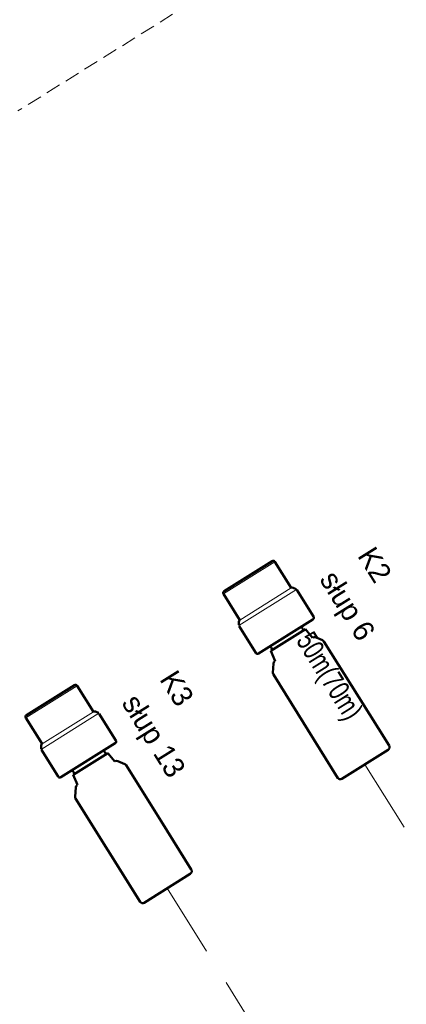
# Model space of a CAD drawing. Header units: metres. Extents: x 0 to 8443948, y 0 to 5887002.
# Tile 245 of 256: x 8443741 to 8443762, y 5886763 to 5886816. Entities that reach past the tile are written whole.
import ezdxf
from ezdxf.enums import TextEntityAlignment as Align

# ---------------------------------------------------------------- set-up
doc = ezdxf.new("R2010")
doc.units = ezdxf.units.M
doc.header["$MEASUREMENT"] = 0
doc.linetypes.add('DASHED', pattern=[19.05, 12.7, -6.35])
doc.layers.get('0').update_dxf_attribs({"color": 250, "linetype": 'CONTINUOUS', "lineweight": 5})
doc.layers.add('światłowód', color=7, linetype='DASHED', lineweight=30)
doc.styles.add('romans', font='romans.shx')
doc.styles.get("Standard").update_dxf_attribs({"font": 'Working1250', "width": 0.75})

# ---------------------------------------------------------------- blocks, each defined once
blk = doc.blocks.new('kamera Bullet')
at = {"lineweight": 50}
for p, q in [((-14.53, 88.45), (-14.53, 102.85)), ((12.92, 103.81), (-13.57, 103.81)), ((13.88, 88.45), (13.88, 102.85)), ((-15.33, 88.03), (-16.16, 86.77)), ((14.68, 88.03), (15.51, 86.77)), ((-16.32, 71.49), (-16.32, 86.24)), ((15.68, 71.49), (15.68, 86.24)), ((14.72, 70.53), (-15.36, 70.53)), ((-8.96, 68.48), (-8.96, 69.76)), ((8.32, 68.48), (8.32, 69.76)), ((-10.68, 63.36), (-9.92, 68.48)), ((9.28, 68.48), (-9.92, 68.48)), ((9.28, 68.48), (8.32, 68.48)), ((10.03, 63.36), (9.28, 68.48)), ((-11.91, 62.82), (-13.99, 59.91)), ((11.26, 62.82), (13.84, 59.21)), ((-14.27, 28.22), (-14.26, 59.06)), ((14.08, 58.47), (14.08, 1.28)), ((-14.27, 28.22), (-14.27, 1.47)), ((12.8, 0), (-12.8, 0))]:
    blk.add_line(p, q, dxfattribs=at)
for p, q in [((13.88, 102.85), (-14.53, 102.85)), ((-14.53, 88.45), (13.88, 88.45)), ((-16.32, 86.53), (15.68, 86.53)), ((-16.32, 86.53), (-15.04, 86.53)), ((15.68, 86.53), (14.4, 86.53)), ((9.28, 70.53), (-9.92, 70.53)), ((-9.92, 68.48), (-8.96, 68.48))]:
    blk.add_line(p, q)
for centre, radius, start, end in [((-13.57, 102.85), 0.96, 90, 180), ((12.92, 102.85), 0.96, 0, 90), ((-14.53, 87.49), 0.96, 90, 146.3099), ((13.88, 87.49), 0.96, 33.6901, 90), ((-15.36, 71.49), 0.96, 180, 270), ((-9.79, 69.81), 0.83, 356.6379, 60.8288), ((9.14, 69.71), 0.83, 99.1299, 176.9355), ((14.72, 71.49), 0.96, 270, 0), ((-10.87, 62.08), 1.28, 90, 144.4623), ((10.22, 62.08), 1.28, 35.5377, 90), ((-12.79, 59.06), 1.47, 144.4623, 179.9896), ((12.8, 58.47), 1.28, 0, 35.5377), ((-12.8, 1.47), 1.47, 180, 270), ((12.8, 1.28), 1.28, 270, 0)]:
    blk.add_arc(centre, radius, start, end, dxfattribs=at)
for centre, radius, start, end in [((-15.36, 86.24), 0.96, 146.3099, 180), ((14.72, 86.24), 0.96, 0, 33.6901), ((14.72, 86.24), 0.96, 0, 33.6901), ((9.14, 69.71), 0.83, 80.8701, 80.8745), ((12.67, 3.03), 1.49, 18.776, 19.0528), ((12.67, 3.03), 1.49, 340.6057, 341.0203), ((12.67, 2.84), 1.57, 25.5633, 25.866)]:
    blk.add_arc(centre, radius, start, end)
blk = doc.blocks.new('VBBBDFG')
at = {"linetype": 'DASHED'}
blk.add_line((-3209.11, 435.16), (-3209.11, 240.63), dxfattribs=at)
at = {"linetype": 'DASHED', "ltscale": 5}
for p, q in [((-2576.38, 196.34), (-2334.89, 196.32)), ((-2576.08, -3.66), (-2319.98, -3.66))]:
    blk.add_line(p, q, dxfattribs=at)
at = {"xscale": -1.8288, "yscale": 1.828800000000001, "zscale": 1.8288, "rotation": 89.99999999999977}
for p in [(-2576.38, 196.34), (-2576.08, -3.66)]:
    blk.add_blockref('kamera Bullet', p, dxfattribs=at)
at = {"linetype": 'Continuous'}
for s, p in [('K2', (-2731.79, 285.26)), ('słup 6', (-2731.79, 246.96)), ('K3', (-2731.79, 85.26)), ('słup 13', (-2731.79, 46.96))]:
    blk.add_text(s, height=18, dxfattribs=at).set_placement(p)
note = blk.add_mtext_dynamic_manual_height_columns('{\\H2x;50m(70m)\\P}', width=280.3853, gutter_width=50, heights=[18, 0], dxfattribs=dict(insert=(-2285.28, 220.12), char_height=9, attachment_point=3))
at = {"layer": 'światłowód', "linetype": 'Continuous', "lineweight": 30, "ltscale": 2, "style": 'romans'}
for tag, height, p in [('10', 13.41, (-4191.31, 965.27)), ('Z', 13.41, (-3196.32, 943.85)), ('S20', 13.41, (-4160.79, 916.78)), ('Z', 13.41, (-3196.32, 889.77)), ('10', 13.41, (-3575.65, 875.05)), ('SŁUP19', 13.41, (-3342.82, 837.15)), ('S21', 13.41, (-3575.57, 837.15)), ('10', 13.41, (-4427.39, 702.74)), ('S17', 13.41, (-4440.36, 655.61)), ('10', 13.41, (-4427.39, 548.39)), ('S17', 13.41, (-4440.36, 455.19)), ('10', 13.41, (-3954.13, 319.17)), ('10', 13.41, (-3888.3, 319.17)), ('10', 13.41, (-3822.48, 319.17)), ('S1', 13.41, (-3988.04, 270.68)), ('10', 12, (-4164.93, -218.17)), ('Z', 12, (-4164.93, -265.32)), ('10', 13.41, (-3193.58, -277.91)), ('S13', 13.41, (-3163.06, -326.41))]:
    blk.add_attdef(tag, text='', height=height, dxfattribs=at).set_placement(p, align=Align.CENTER)
for p in [(-4395.86, 757.15), (-4395.86, 472.07)]:
    blk.add_attdef('10', text='', height=13.41, rotation=90, dxfattribs=at).set_placement(p, align=Align.CENTER)
blk = doc.blocks.new('122233221')
blk.add_blockref('VBBBDFG', (0, 0))

msp = doc.modelspace()

# ---------------------------------------------------------------- block references
at = {"xscale": 0.06288304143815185, "yscale": 0.06288304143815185, "zscale": 0.06288304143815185, "rotation": 301.977755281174}
msp.add_blockref('122233221', (8443834.8, 5886632.117), dxfattribs=at)

doc.saveas('drawing.dxf')
